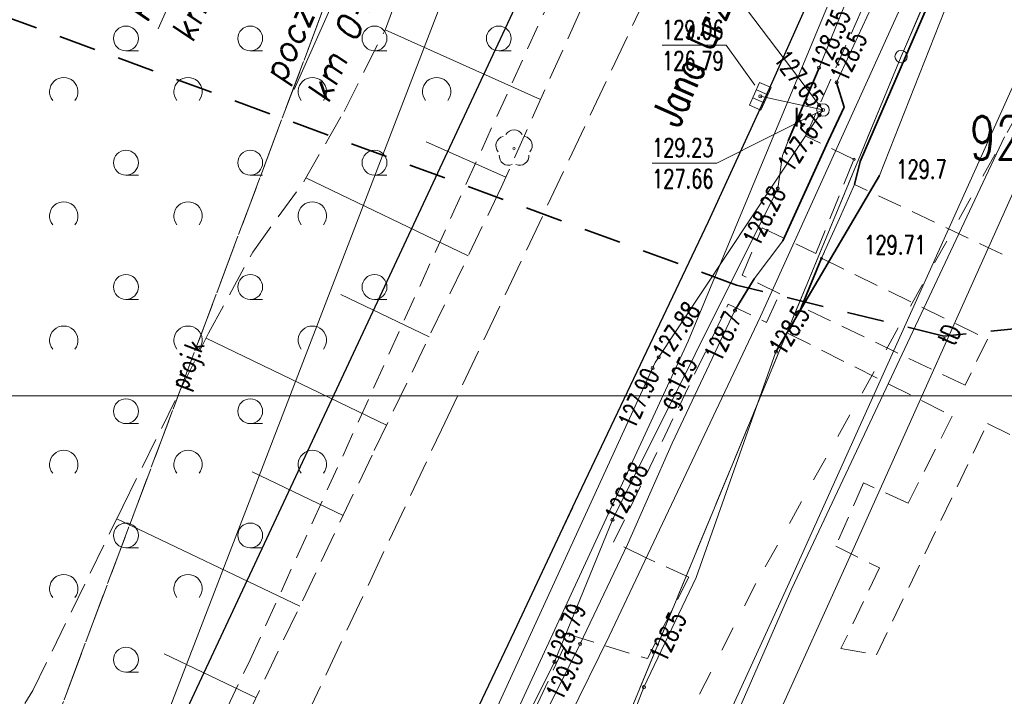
# Model space of a CAD drawing. Header units: metres. Extents: x 7471162 to 7473271, y 5962027 to 5964034.
# Tile 66 of 75: x 7472173 to 7472212, y 5963743 to 5963770. Entities that reach past the tile are written whole.
import ezdxf
from ezdxf.enums import TextEntityAlignment as Align

# ---------------------------------------------------------------- set-up
doc = ezdxf.new("R2010")
doc.units = ezdxf.units.M
doc.header["$MEASUREMENT"] = 0
for name, pattern in [('2_1', [0]), ('2_BUBZ02', [1.75, 1.25, -0.5]), ('2_BUBZ02G', [1.75, 1.25, -0.5]), ('2_KTCR02', [1.5, 1, -0.5]), ('2_KTJZ01', [2, 1.5, -0.5]), ('2_KTKR01', [0]), ('2_KTOK02', [2.5, 1.5, -1]), ('2_KTOK05_01', [7.5, 7.5]), ('2_PTTL', [1.5, 1, -0.5]), ('4', [2.5, 1.5, -1]), ('4_1', [0]), ('4_SUOP03_04', [0]), ('4_SUOP03_13', [0]), ('4_SUOP03_14', [0]), ('4_SUOP03_17', [0]), ('4_SUPB_P_01', [2.5, 2, -0.5]), ('4_SUPE04', [2, 1, -1]), ('4_SUPE_01', [0]), ('4_SUPG_01', [0]), ('4_SUPK_01', [0]), ('4_SUPK_P_01', [2.5, 2, -0.5]), ('4_SUPT_01', [0]), ('4_SUPW_01', [0]), ('GDE', [0]), ('GUK', [2, 1.5, -0.5])]:
    doc.linetypes.add(name, pattern=pattern)
doc.layers.get('0').update_dxf_attribs({"color": 250, "linetype": 'CONTINUOUS', "lineweight": 100})
doc.layers.get('Defpoints').update_dxf_attribs({"linetype": 'CONTINUOUS'})
for name, color, linetype, lineweight in [('01_wymiary', 7, 'CONTINUOUS', 0), ('BUBZ_L_1', 7, '2_BUBZ02', 18), ('Dzialki', 7, 'GDE', 18), ('Kontury', 90, 'GUK', 18), ('KTCR_L_1', 7, '2_KTCR02', 18), ('KTJZ_L_0', 7, '2_KTJZ01', 18), ('KTKR_L_0', 7, '2_KTKR01', 25), ('KTOK_L_1', 7, '2_1', 18), ('KTOK_L_4', 7, '2_KTOK05_01', 35), ('KTUL_E_T_0', 7, 'CONTINUOUS', 25), ('LINIE_L_1', 90, '4', 35), ('Numery_dzialek', 7, 'CONTINUOUS', 18), ('OBOP_T_1', 3, 'CONTINUOUS', 18), ('PTTL_L_3', 7, '2_PTTL', 18), ('Punkty', 7, 'CONTINUOUS', 18), ('RTPW_T_0', 7, 'CONTINUOUS', 15), ('RTPW_T_1', 7, 'CONTINUOUS', 15), ('SUOE_L_1', 1, '4_SUOP03_13', 35), ('SUOG_L_0', 52, '4_SUOP03_14', 35), ('SUOT_L_1', 30, '4_SUOP03_17', 35), ('SUPE_L_3', 1, '4_SUPE_01', 18), ('SUPG_E_T_2', 7, 'CONTINUOUS', 15), ('SUPG_L_2', 52, '4_SUPG_01', 18), ('SUPK_L_0', 34, '4_SUPK_01', 18), ('SUPP_E_T_4', 34, 'CONTINUOUS', 15), ('SUPP_L_4', 34, '4_SUPK_P_01', 18), ('SUPT_E_T_0', 30, 'CONTINUOUS', 15), ('SUPT_L_0', 30, '4_SUPT_01', 18), ('SUPW_L_0', 5, '4_SUPW_01', 18), ('SUTE_T_0', 1, 'CONTINUOUS', 18), ('SUTG_T_0', 52, 'CONTINUOUS', 18), ('SUTK_T_0', 34, 'CONTINUOUS', 18), ('SUTT_T_0', 30, 'CONTINUOUS', 18), ('SUUK_E_T_9', 34, 'CONTINUOUS', 15), ('SUUK_T_0', 7, 'CONTINUOUS', 18), ('SUUK_T_2', 34, 'CONTINUOUS', 18)]:
    doc.layers.add(name, color=color, linetype=linetype, lineweight=lineweight)
doc.layers.add('dr_uchwyty', color=7, linetype='CONTINUOUS')
doc.styles.get("Standard").update_dxf_attribs({"font": 'Simplex.SHX', "width": 0.75})
doc.dimstyles.new('ISO-25', dxfattribs={"dimscale": 0.4, "dimtxt": 2.5, "dimasz": 2.5, "dimexe": 1.25, "dimexo": 0.625, "dimtad": 1, "dimzin": 1, "dimtxsty": 'Standard', "dimblk": 'OBLIQUE', "dimcen": 2.5, "dimadec": 0, "dimazin": 0, "dimtfac": 1, "dimtmove": 0, "dimatfit": 3, "dimfxl": 1, "dimarcsym": 0})

# ---------------------------------------------------------------- blocks, each defined once
blk = doc.blocks.new('GRT')
at = {"linetype": 'Continuous'}
blk.add_circle((0, 0), 0.25, dxfattribs=at)
blk = doc.blocks.new('2_OBOP02_01')
at = {"linetype": 'Continuous'}
blk.add_circle((0, 0), 0.045, dxfattribs=at)
for centre, start, end in [((-0.357, 0.116), 102.1445, 221.86), ((0, 0.375), 30.1401, 149.8599), ((0.357, 0.116), 318.14, 77.8555), ((-0.22, -0.303), 174.1482, 293.8542), ((0.22, -0.303), 246.1458, 5.8518)]:
    blk.add_arc(centre, 0.375, start, end, dxfattribs=at)
blk = doc.blocks.new('2_PTTL02')
at = {"linetype": 'Continuous'}
blk.add_arc((0, 0.357), 0.571, 321.3178, 218.6822, dxfattribs=at)
blk = doc.blocks.new('2_PTTL05')
at = {"linetype": 'Continuous'}
blk.add_line((0, -0.5), (0.5, -0.5), dxfattribs=at)
blk.add_circle((0, 0), 0.5, dxfattribs=at)
blk = doc.blocks.new('2_RTPW01')
at = {"linetype": 'Continuous'}
blk.add_circle((0, 0), 0.045, dxfattribs=at)
blk = doc.blocks.new('2_RTPW02')
at = {"linetype": 'Continuous'}
blk.add_circle((0, 0), 0.045, dxfattribs=at)
blk = doc.blocks.new('4_SUPS01_05')
at = {"linetype": 'Continuous'}
blk.add_circle((0, 0), 0.0625, dxfattribs=at)
blk = doc.blocks.new('4_SUPS01_04')
at = {"linetype": 'Continuous'}
blk.add_circle((0, 0), 0.0625, dxfattribs=at)
blk = doc.blocks.new('4_SUUS15_05')
at = {"linetype": 'Continuous'}
blk.add_circle((0, 0), 0.25, dxfattribs=at)
blk = doc.blocks.new('4_SUUS05')
at = {"linetype": 'Continuous'}
for p, q in [((-0.5, -0.25), (-0.5, 0.25)), ((-0.5, 0.25), (0.5, 0.25)), ((-0.175, 0.25), (-0.175, -0.25)), ((0.175, 0.25), (0.175, -0.25)), ((0.5, 0.25), (0.5, -0.25)), ((0.5, -0.25), (-0.5, -0.25))]:
    blk.add_line(p, q, dxfattribs=at)
blk = doc.blocks.new('_Oblique')
at = {"color": 0, "linetype": 'ByBlock', "lineweight": -2, "transparency": 16777216}
blk.add_line((-0.5, -0.5), (0.5, 0.5), dxfattribs=at)
blk = doc.blocks.new('*D463')
at = {"layer": '01_wymiary', "color": 0, "lineweight": -2}
for p, q in [((7472011.429, 5963838.875), (7472010.335, 5963838.346)), ((7472886.134, 5962027.585), (7472010.785, 5963838.564)), ((7472886.777, 5962027.896), (7472885.684, 5962027.367))]:
    blk.add_line(p, q, dxfattribs=at)
at = {"layer": 'Defpoints', "color": 0, "lineweight": 15}
for p in [(7472011.654, 5963838.984), (7472010.785, 5963838.564), (7472887.002, 5962028.005)]:
    blk.add_point(p, dxfattribs=at)
at = {"layer": '01_wymiary', "color": 0, "lineweight": -2}
for p, rotation in [((7472010.785, 5963838.564), 115.7971028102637), ((7472886.134, 5962027.585), 295.7971028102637)]:
    blk.add_blockref('_Oblique', p, dxfattribs=dict(at, rotation=rotation))
at = {"layer": '01_wymiary', "color": 0, "insert": (7472449.22, 5962933.442), "char_height": 1, "attachment_point": 5, "rotation": 295.7971}
blk.add_mtext('2011,44', dxfattribs=at)
blk = doc.blocks.new('uchwyt_lewa')
at = {"layer": 'dr_uchwyty', "lineweight": 0}
blk.add_lwpolyline([(-5, 0), (-28, 0)], dxfattribs=at)
at = {"layer": 'dr_uchwyty', "lineweight": 0, "oblique": 10}
blk.add_attdef('LINIA1', text='', height=1, dxfattribs=at).set_placement((-28, 0.164), align=Align.BOTTOM_LEFT)
blk.add_attdef('LINIA2', text='', height=1, dxfattribs=at).set_placement((-28, -0.5), align=Align.TOP_LEFT)

msp = doc.modelspace()

# ---------------------------------------------------------------- linework, layer by layer
at = {"layer": 'BUBZ_L_1', "linetype": '2_BUBZ02G'}
for p, q in [((7472196.563, 5963773.932), (7472191.944, 5963763.616)), ((7472191.944, 5963763.616), (7472186.749, 5963752.85)), ((7472186.749, 5963752.85), (7472181.914, 5963742.731))]:
    msp.add_line(p, q, dxfattribs=at)
at = {"layer": 'BUBZ_L_1', "linetype": '2_BUBZ02'}
for p, q in [((7472187.29, 5963769.989), (7472188.571, 5963773.449)), ((7472185.622, 5963766.68), (7472187.29, 5963769.989)), ((7472184.002, 5963763.856), (7472185.622, 5963766.68)), ((7472181.946, 5963761.014), (7472184.002, 5963763.856)), ((7472180.171, 5963757.756), (7472181.946, 5963761.014)), ((7472176.72, 5963750.783), (7472180.171, 5963757.756)), ((7472173.107, 5963743.378), (7472176.72, 5963750.783)), ((7472170.016, 5963738.381), (7472173.107, 5963743.378))]:
    msp.add_line(p, q, dxfattribs=at)
at = {"layer": 'BUBZ_L_1', "linetype": '2_1'}
for p, q in [((7472193.528, 5963767.153), (7472187.272, 5963769.954)), ((7472192.127, 5963764.026), (7472188.928, 5963765.458)), ((7472190.616, 5963760.863), (7472184.091, 5963764.011)), ((7472189.042, 5963757.601), (7472185.497, 5963759.311)), ((7472187.331, 5963754.056), (7472180.073, 5963757.558)), ((7472185.589, 5963750.422), (7472181.931, 5963752.17)), ((7472183.841, 5963746.763), (7472176.476, 5963750.283)), ((7472182.082, 5963743.081), (7472178.384, 5963744.848))]:
    msp.add_line(p, q, dxfattribs=at)
at = {"layer": 'Defpoints', "color": 1, "linetype": 'Continuous', "lineweight": 0}
msp.add_lwpolyline([(7471869.207, 5963897.728), (7472251.121, 5963897.728), (7472251.121, 5963755.228), (7471869.207, 5963755.228), (7471869.207, 5963897.728)], dxfattribs=at)
at = {"layer": 'Dzialki'}
for p, q in [((7472212.78, 5963779.845), (7472208.03, 5963768.885)), ((7472208.03, 5963768.885), (7472193.46, 5963733.655))]:
    msp.add_line(p, q, dxfattribs=at)
at = {"layer": 'Kontury', "linetype": 'ByBlock', "lineweight": 30}
msp.add_line((7472150.55, 5963681.115), (7472196.76, 5963779.975), dxfattribs=at)
at = {"layer": 'Kontury'}
for p, q in [((7472150.55, 5963681.115), (7472196.76, 5963779.975)), ((7472212.78, 5963779.845), (7472208.03, 5963768.885)), ((7472208.03, 5963768.885), (7472193.46, 5963733.655))]:
    msp.add_line(p, q, dxfattribs=at)
at = {"layer": 'KTCR_L_1', "linetype": '2_KTCR02'}
for p, q in [((7472202.737, 5963767.604), (7472205.637, 5963774.124)), ((7472204.197, 5963765.685), (7472208.037, 5963774.374)), ((7472200.277, 5963762.245), (7472202.737, 5963767.604)), ((7472206.137, 5963764.745), (7472204.197, 5963765.685)), ((7472204.597, 5963760.965), (7472206.137, 5963764.745)), ((7472206.162, 5963763.737), (7472204.825, 5963760.766)), ((7472224.297, 5963755.169), (7472206.162, 5963763.737)), ((7472194.938, 5963750.996), (7472200.277, 5963762.245)), ((7472201.637, 5963760.085), (7472202.437, 5963761.995)), ((7472202.437, 5963761.995), (7472204.597, 5963760.965)), ((7472204.825, 5963760.766), (7472211.505, 5963757.509)), ((7472203.147, 5963759.335), (7472201.637, 5963760.085)), ((7472202.617, 5963758.185), (7472203.147, 5963759.335)), ((7472196.468, 5963749.346), (7472201.077, 5963758.915)), ((7472201.077, 5963758.915), (7472202.617, 5963758.185)), ((7472204.016, 5963758.812), (7472203.493, 5963757.743)), ((7472210.603, 5963755.659), (7472204.016, 5963758.812)), ((7472203.493, 5963757.743), (7472210.088, 5963754.42)), ((7472211.505, 5963757.509), (7472210.603, 5963755.659)), ((7472210.088, 5963754.42), (7472208.319, 5963750.918)), ((7472207.038, 5963744.81), (7472211.503, 5963754.115)), ((7472211.503, 5963754.115), (7472212.963, 5963753.414)), ((7472206.522, 5963751.724), (7472205.401, 5963749.182)), ((7472208.319, 5963750.918), (7472206.522, 5963751.724)), ((7472192.478, 5963745.767), (7472194.938, 5963750.996)), ((7472197.777, 5963748.716), (7472196.468, 5963749.346)), ((7472205.401, 5963749.182), (7472207.157, 5963748.313)), ((7472199.491, 5963747.933), (7472197.777, 5963748.716)), ((7472207.157, 5963748.313), (7472205.612, 5963745.058)), ((7472199.491, 5963747.933), (7472197.826, 5963744.656)), ((7472188.888, 5963738.188), (7472192.478, 5963745.767)), ((7472190.848, 5963737.408), (7472194.708, 5963745.617)), ((7472194.708, 5963745.617), (7472197.826, 5963744.656)), ((7472205.612, 5963745.058), (7472207.038, 5963744.81))]:
    msp.add_line(p, q, dxfattribs=at)
at = {"layer": 'KTJZ_L_0', "linetype": '2_KTJZ01'}
for p, q in [((7472202.737, 5963767.604), (7472205.637, 5963774.124)), ((7472189.538, 5963753.866), (7472198.407, 5963772.624)), ((7472200.277, 5963762.245), (7472202.737, 5963767.604)), ((7472194.938, 5963750.996), (7472200.277, 5963762.245)), ((7472183.179, 5963740.367), (7472189.538, 5963753.866)), ((7472192.478, 5963745.767), (7472194.938, 5963750.996)), ((7472188.888, 5963738.188), (7472192.478, 5963745.767))]:
    msp.add_line(p, q, dxfattribs=at)
at = {"layer": 'KTKR_L_0', "linetype": '2_KTKR01'}
for p, q in [((7472202.737, 5963767.604), (7472205.637, 5963774.124)), ((7472200.277, 5963762.245), (7472202.737, 5963767.604)), ((7472194.938, 5963750.996), (7472200.277, 5963762.245)), ((7472192.478, 5963745.767), (7472194.938, 5963750.996)), ((7472188.888, 5963738.188), (7472192.478, 5963745.767))]:
    msp.add_line(p, q, dxfattribs=at)
at = {"layer": 'KTOK_L_1', "linetype": '2_KTOK02'}
msp.add_line((7472206.16, 5963763.735), (7472204.83, 5963760.765), dxfattribs=at)
at = {"layer": 'KTOK_L_4', "linetype": '2_KTOK05_01'}
for p, q in [((7472209.856, 5963772.704), (7472206.385, 5963764.661)), ((7472206.385, 5963764.661), (7472206.16, 5963763.735)), ((7472204.02, 5963758.815), (7472204.825, 5963760.766))]:
    msp.add_line(p, q, dxfattribs=at)
at = {"layer": 'LINIE_L_1', "linetype": '4'}
for p, q in [((7472201.414, 5963759.689), (7472129.88, 5963785.972)), ((7472209.756, 5963757.631), (7472201.414, 5963759.689)), ((7472223.081, 5963759.039), (7472209.756, 5963757.631))]:
    msp.add_line(p, q, dxfattribs=at)
at = {"layer": 'PTTL_L_3', "linetype": '2_PTTL'}
for p, q in [((7472181.847, 5963744.613), (7472196.642, 5963777.211)), ((7472170.503, 5963721.091), (7472181.847, 5963744.613))]:
    msp.add_line(p, q, dxfattribs=at)
at = {"layer": 'SUOE_L_1', "linetype": '4_SUOP03_13'}
for p, q in [((7472205.437, 5963767.844), (7472205.747, 5963766.855)), ((7472205.747, 5963766.855), (7472205.097, 5963765.485)), ((7472205.097, 5963765.485), (7472203.267, 5963761.475)), ((7472202.117, 5963759.935), (7472201.347, 5963758.665))]:
    msp.add_line(p, q, dxfattribs=at)
at = {"layer": 'SUOE_L_1', "linetype": '4_1'}
for p, q in [((7472205.437, 5963767.844), (7472205.747, 5963766.855)), ((7472205.747, 5963766.855), (7472205.097, 5963765.485)), ((7472205.097, 5963765.485), (7472203.267, 5963761.475)), ((7472202.117, 5963759.935), (7472201.347, 5963758.665))]:
    msp.add_line(p, q, dxfattribs=at)
at = {"layer": 'SUOG_L_0', "linetype": '4_SUOP03_04'}
msp.add_line((7472203.49, 5963765.495), (7472204.73, 5963768.435), dxfattribs=at)
at = {"layer": 'SUOG_L_0', "linetype": '4_1'}
msp.add_line((7472203.49, 5963765.495), (7472204.73, 5963768.435), dxfattribs=at)
at = {"layer": 'SUOT_L_1', "linetype": '4_SUOP03_17'}
msp.add_line((7472202.997, 5963757.006), (7472207.157, 5963764.105), dxfattribs=at)
at = {"layer": 'SUOT_L_1', "linetype": '4_1'}
msp.add_line((7472202.997, 5963757.006), (7472207.157, 5963764.105), dxfattribs=at)
at = {"layer": 'SUPE_L_3', "linetype": '4_SUPE04'}
for p, q in [((7472217.65, 5963775.435), (7472202.19, 5963747.675)), ((7472202.19, 5963747.675), (7472187.66, 5963719.213))]:
    msp.add_line(p, q, dxfattribs=at)
at = {"layer": 'SUPE_L_3', "linetype": '4_SUPE_01'}
for p, q in [((7472205.437, 5963767.844), (7472207.557, 5963772.454)), ((7472205.747, 5963766.855), (7472205.437, 5963767.844)), ((7472205.097, 5963765.485), (7472205.747, 5963766.855)), ((7472203.267, 5963761.475), (7472205.097, 5963765.485)), ((7472202.117, 5963759.935), (7472203.267, 5963761.475)), ((7472201.347, 5963758.665), (7472202.117, 5963759.935)), ((7472198.827, 5963753.326), (7472201.347, 5963758.665)), ((7472197.027, 5963749.246), (7472198.827, 5963753.326)), ((7472195.118, 5963745.247), (7472197.027, 5963749.246)), ((7472191.738, 5963738.437), (7472195.118, 5963745.247))]:
    msp.add_line(p, q, dxfattribs=at)
at = {"layer": 'SUPG_L_2', "linetype": '4_SUPG_01'}
for p, q in [((7472207.26, 5963774.625), (7472204.73, 5963768.435)), ((7472204.73, 5963768.435), (7472203.49, 5963765.495)), ((7472203.49, 5963765.495), (7472203.26, 5963764.905)), ((7472203.26, 5963764.905), (7472203.07, 5963763.575)), ((7472203.07, 5963763.575), (7472196.42, 5963750.245)), ((7472196.42, 5963750.245), (7472194.09, 5963744.525)), ((7472194.09, 5963744.525), (7472193.19, 5963742.715))]:
    msp.add_line(p, q, dxfattribs=at)
at = {"layer": 'SUPG_L_2', "linetype": '4_1'}
for p, q in [((7472207.26, 5963774.625), (7472204.73, 5963768.435)), ((7472204.73, 5963768.435), (7472203.49, 5963765.495)), ((7472203.49, 5963765.495), (7472203.26, 5963764.905)), ((7472203.26, 5963764.905), (7472203.07, 5963763.575)), ((7472203.07, 5963763.575), (7472196.42, 5963750.245)), ((7472196.42, 5963750.245), (7472194.09, 5963744.525)), ((7472194.09, 5963744.525), (7472193.19, 5963742.715))]:
    msp.add_line(p, q, dxfattribs=at)
at = {"layer": 'SUPK_L_0', "linetype": '4_SUPK_01'}
for p, q in [((7472204.887, 5963766.735), (7472198.487, 5963775.184)), ((7472204.887, 5963766.735), (7472202.367, 5963767.285)), ((7472198.137, 5963756.576), (7472204.887, 5963766.735)), ((7472183.229, 5963724.029), (7472198.137, 5963756.576))]:
    msp.add_line(p, q, dxfattribs=at)
at = {"layer": 'SUPK_L_0', "linetype": '4_1'}
for p, q in [((7472204.887, 5963766.735), (7472198.487, 5963775.184)), ((7472204.887, 5963766.735), (7472202.367, 5963767.285)), ((7472198.137, 5963756.576), (7472204.887, 5963766.735)), ((7472183.229, 5963724.029), (7472198.137, 5963756.576))]:
    msp.add_line(p, q, dxfattribs=at)
at = {"layer": 'SUPP_L_4', "linetype": '4_SUPK_P_01'}
msp.add_line((7472188.226, 5963779.981), (7472169.241, 5963729.354), dxfattribs=at)
at = {"layer": 'SUPP_L_4', "linetype": '4_SUPB_P_01'}
msp.add_line((7472169.241, 5963729.354), (7472188.226, 5963779.981), dxfattribs=at)
at = {"layer": 'SUPT_L_0', "linetype": '4_SUPT_01'}
for p, q in [((7472172.03, 5963725.569), (7472195.028, 5963785.333)), ((7472217.636, 5963779.053), (7472203.457, 5963747.556)), ((7472208.831, 5963772.661), (7472202.378, 5963758.427)), ((7472207.157, 5963764.105), (7472210.376, 5963772.254)), ((7472213.664, 5963765.939), (7472205.971, 5963748.756)), ((7472203.637, 5963747.476), (7472212.196, 5963765.655)), ((7472202.997, 5963757.006), (7472207.157, 5963764.105)), ((7472202.378, 5963758.427), (7472196.285, 5963745.558)), ((7472199.787, 5963747.926), (7472202.997, 5963757.006)), ((7472205.971, 5963748.756), (7472199.303, 5963734.036)), ((7472203.457, 5963747.556), (7472196.691, 5963732.755)), ((7472197.687, 5963743.507), (7472199.787, 5963747.926)), ((7472196.424, 5963731.044), (7472203.637, 5963747.476)), ((7472196.285, 5963745.558), (7472194.16, 5963741.234)), ((7472191.798, 5963728.398), (7472197.687, 5963743.507))]:
    msp.add_line(p, q, dxfattribs=at)
at = {"layer": 'SUPW_L_0', "linetype": '4_SUPW_01'}
for p, q in [((7472218.546, 5963803.371), (7472199.467, 5963757.436)), ((7472199.467, 5963757.436), (7472186.028, 5963728.349))]:
    msp.add_line(p, q, dxfattribs=at)
at = {"layer": 'SUPW_L_0', "linetype": '4_1'}
for p, q in [((7472199.467, 5963757.436), (7472218.546, 5963803.371)), ((7472186.028, 5963728.349), (7472199.467, 5963757.436))]:
    msp.add_line(p, q, dxfattribs=at)
at = {"layer": 'SUTK_T_0', "linetype": 'Continuous'}
for p, q in [((7472198.417, 5963769.341), (7472200.995, 5963769.341)), ((7472202.142, 5963767.732), (7472200.995, 5963769.341)), ((7472204.887, 5963766.735), (7472200.617, 5963764.593)), ((7472198.011, 5963764.593), (7472200.617, 5963764.593))]:
    msp.add_line(p, q, dxfattribs=at)

# ---------------------------------------------------------------- block references
at = {"layer": 'dr_uchwyty'}
for p, rotation, values in [((7472189.545, 5963795.573), 65.98237522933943, {'LINIA1': 'PŁK R=120 m', 'LINIA2': 'km 0+011,13'}), ((7472195.008, 5963793.139), 65.98237506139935, {'LINIA1': 'początek U-14a', 'LINIA2': 'km 0+005'})]:
    msp.add_blockref('uchwyt_lewa', p, dxfattribs=dict(at, rotation=rotation)).add_auto_attribs(values)
at = {"layer": 'OBOP_T_1'}
msp.add_blockref('2_OBOP02_01', (7472192.46, 5963765.186), dxfattribs=at)
at = {"layer": 'PTTL_L_3'}
for name, p in [('2_PTTL05', (7472176.847, 5963769.613)), ('2_PTTL05', (7472181.847, 5963769.613)), ('2_PTTL05', (7472186.847, 5963769.613)), ('2_PTTL05', (7472191.847, 5963769.613)), ('2_PTTL02', (7472174.347, 5963767.113)), ('2_PTTL02', (7472179.347, 5963767.113)), ('2_PTTL02', (7472184.347, 5963767.113)), ('2_PTTL02', (7472189.347, 5963767.113)), ('2_PTTL05', (7472176.847, 5963764.613)), ('2_PTTL05', (7472181.847, 5963764.613)), ('2_PTTL05', (7472186.847, 5963764.613)), ('2_PTTL02', (7472174.347, 5963762.113)), ('2_PTTL02', (7472179.347, 5963762.113)), ('2_PTTL02', (7472184.347, 5963762.113)), ('2_PTTL05', (7472176.847, 5963759.613)), ('2_PTTL05', (7472181.847, 5963759.613)), ('2_PTTL05', (7472186.847, 5963759.613)), ('2_PTTL02', (7472174.347, 5963757.113)), ('2_PTTL02', (7472179.347, 5963757.113)), ('2_PTTL02', (7472184.347, 5963757.113)), ('2_PTTL05', (7472176.847, 5963754.613)), ('2_PTTL05', (7472181.847, 5963754.613)), ('2_PTTL02', (7472174.347, 5963752.113)), ('2_PTTL02', (7472179.347, 5963752.113)), ('2_PTTL02', (7472184.347, 5963752.113)), ('2_PTTL05', (7472176.847, 5963749.613)), ('2_PTTL05', (7472181.847, 5963749.613)), ('2_PTTL02', (7472174.347, 5963747.113)), ('2_PTTL02', (7472179.347, 5963747.113)), ('2_PTTL05', (7472176.847, 5963744.613))]:
    msp.add_blockref(name, p, dxfattribs=at)
at = {"layer": 'Punkty'}
msp.add_blockref('GRT', (7472208.03, 5963768.885), dxfattribs=at)
at = {"layer": 'RTPW_T_0'}
msp.add_blockref('2_RTPW01', (7472206.137, 5963764.745), dxfattribs=at)
at = {"layer": 'RTPW_T_1'}
msp.add_blockref('2_RTPW02', (7472204.83, 5963760.765), dxfattribs=at)
at = {"layer": 'SUTE_T_0'}
for p in [(7472205.437, 5963767.844), (7472201.347, 5963758.665), (7472195.118, 5963745.247)]:
    msp.add_blockref('4_SUPS01_05', p, dxfattribs=at)
at = {"layer": 'SUTG_T_0'}
for p in [(7472204.73, 5963768.435), (7472203.07, 5963763.575), (7472196.42, 5963750.245), (7472194.09, 5963744.525)]:
    msp.add_blockref('4_SUPS01_04', p, dxfattribs=at)
at = {"layer": 'SUTK_T_0'}
for p in [(7472202.367, 5963767.285), (7472204.736, 5963766.934), (7472204.748, 5963766.526), (7472204.887, 5963766.735), (7472198.276, 5963756.784), (7472198.033, 5963756.348)]:
    msp.add_blockref('4_SUPS01_05', p, dxfattribs=at)
at = {"layer": 'SUTT_T_0'}
for p in [(7472202.997, 5963757.006), (7472197.687, 5963743.507)]:
    msp.add_blockref('4_SUPS01_05', p, dxfattribs=at)
at = {"layer": 'SUUK_T_0', "rotation": 66.06652467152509}
msp.add_blockref('4_SUUS05', (7472202.367, 5963767.285), dxfattribs=at)
at = {"layer": 'SUUK_T_2'}
msp.add_blockref('4_SUUS15_05', (7472204.887, 5963766.735), dxfattribs=at)

# ---------------------------------------------------------------- texts
at = {"layer": 'KTUL_E_T_0', "width": 0.7}
msp.add_text('Jana Grzymały', height=1.25, rotation=65.9697, dxfattribs=at).set_placement((7472200.396, 5963769.993), align=Align.MIDDLE)
at = {"layer": 'Numery_dzialek', "width": 0.7}
msp.add_text('92/16', height=1.75, dxfattribs=at).set_placement((7472210.793, 5963766.491), align=Align.TOP_LEFT)
at = {"layer": 'RTPW_T_0', "width": 0.7}
msp.add_text('129.7', height=0.75, dxfattribs=at).set_placement((7472207.838, 5963764.729), align=Align.TOP_LEFT)
at = {"layer": 'RTPW_T_1', "width": 0.7}
msp.add_text('129.71', height=0.75, dxfattribs=at).set_placement((7472206.547, 5963761.309), align=Align.MIDDLE_LEFT)
at = {"layer": 'SUPG_E_T_2', "width": 0.7}
msp.add_text('gs125', height=0.75, rotation=63.4865, dxfattribs=at).set_placement((7472199.141, 5963755.699), align=Align.MIDDLE)
at = {"layer": 'SUPP_E_T_4', "width": 0.7}
msp.add_text('proj.k', height=0.75, rotation=69.1059, dxfattribs=at).set_placement((7472179.404, 5963756.456), align=Align.MIDDLE)
at = {"layer": 'SUPT_E_T_0', "width": 0.7}
msp.add_text('tD', height=0.75, rotation=65.8816, dxfattribs=at).set_placement((7472209.974, 5963757.697), align=Align.MIDDLE)
at = {"layer": 'SUTE_T_0', "width": 0.7}
msp.add_text('128.5', height=0.75, rotation=65.3037, dxfattribs=at).set_placement((7472205.494, 5963767.968), align=Align.MIDDLE_LEFT)
for s, rotation, p in [('128.7', 64.7369, (7472201.29, 5963758.544)), ('129.0', 63.6035, (7472194.945, 5963744.899))]:
    msp.add_text(s, height=0.75, rotation=rotation, dxfattribs=at).set_placement(p, align=Align.MIDDLE_RIGHT)
at = {"layer": 'SUTG_T_0', "width": 0.7}
for s, rotation, p in [('128.35', 67.769, (7472204.73, 5963768.435)), ('128.68', 63.4865, (7472196.42, 5963750.245)), ('128.79', 67.8368, (7472194.09, 5963744.525))]:
    msp.add_text(s, height=0.75, rotation=rotation, dxfattribs=at).set_placement(p, align=Align.MIDDLE_LEFT)
msp.add_text('128.28', height=0.75, rotation=63.4865, dxfattribs=at).set_placement((7472203.07, 5963763.575), align=Align.MIDDLE_RIGHT)
at = {"layer": 'SUTK_T_0', "width": 0.7}
for s, p in [('129.06', (7472198.417, 5963770.341)), ('126.79', (7472198.417, 5963769.091)), ('129.23', (7472198.011, 5963765.593)), ('127.66', (7472198.011, 5963764.343))]:
    msp.add_text(s, height=0.75, dxfattribs=at).set_placement(p, align=Align.TOP_LEFT)
for s, rotation, p in [('127.65', 307.1402, (7472204.664, 5963767.028)), ('127.67', 56.4011, (7472204.696, 5963766.448)), ('127.90', 65.3892, (7472197.991, 5963756.256))]:
    msp.add_text(s, height=0.75, rotation=rotation, dxfattribs=at).set_placement(p, align=Align.MIDDLE_RIGHT)
msp.add_text('127.88', height=0.75, rotation=56.4011, dxfattribs=at).set_placement((7472198.295, 5963756.813), align=Align.MIDDLE_LEFT)
at = {"layer": 'SUTT_T_0', "width": 0.7}
for rotation, p in [(58.113, (7472202.997, 5963757.006)), (64.9237, (7472198.218, 5963744.624))]:
    msp.add_text('128.5', height=0.75, rotation=rotation, dxfattribs=at).set_placement(p, align=Align.MIDDLE_LEFT)
at = {"layer": 'SUUK_E_T_9', "width": 0.7}
msp.add_text('k', height=0.75, dxfattribs=at).set_placement((7472204.122, 5963766.816), align=Align.TOP_RIGHT)

# ---------------------------------------------------------------- dimensions: what is measured, and where the dimension line sits
at = {"layer": '01_wymiary'}
dim = msp.add_aligned_dim(p1=(7472887.002, 5962028.005), p2=(7472011.654, 5963838.984), distance=0.965, dimstyle='ISO-25', dxfattribs=at)
dim.commit()
dim.dimension.update_dxf_attribs({"geometry": '*D463', "text_midpoint": (7472449.22, 5962933.442)})

doc.saveas('drawing.dxf')
